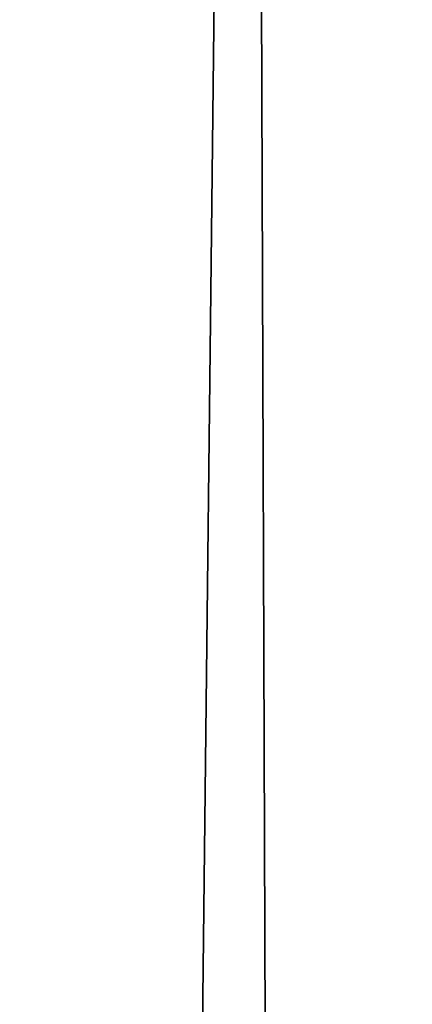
# Model space of a CAD drawing. Header units: millimetres. Extents: x -275 to 275, y -678 to 20.
# Tile 235 of 256: x -2.199 to -2.044, y -52.762 to -52.373. Entities that reach past the tile are written whole.
import ezdxf

# ---------------------------------------------------------------- set-up
doc = ezdxf.new("R2010")
doc.units = ezdxf.units.MM
doc.header["$LTSCALE"] = 65.185185
for name, color, linetype in [('237', 7, 'CONTINUOUS'), ('362', 7, 'CONTINUOUS'), ('375', 7, 'CONTINUOUS'), ('566', 7, 'CONTINUOUS'), ('568', 7, 'CONTINUOUS')]:
    doc.layers.add(name, color=color, linetype=linetype)

msp = doc.modelspace()

# ---------------------------------------------------------------- linework, layer by layer
at = {"layer": '237', "linetype": 'Continuous'}
for points in [[(-2.02482, -74.85131, -2.96229), (-2.2, -25, -1.35), (-2.63505, -74.85131, -1.35), (-2.02482, -74.85131, -2.96229)], [(-1.87094, -25.60872, -2.45872), (-2.2, -25, -1.35), (-2.02482, -74.85131, -2.96229), (-1.87094, -25.60872, -2.45872)]]:
    msp.add_3dface(points, dxfattribs=at)
at = {"layer": '362', "linetype": 'Continuous'}
for points in [[(-2, -74.7, 19.85), (-2, 0, 19.85), (-4.05721, -6.35388, 19.03355), (-2, -74.7, 19.85)], [(-2, -74.7, 19.85), (-4.05721, -6.35388, 19.03355), (-4.12132, -74.7, 18.97132), (-2, -74.7, 19.85)]]:
    msp.add_3dface(points, dxfattribs=at)
at = {"layer": '375', "linetype": 'Continuous'}
for points in [[(-2, -41.71041, -6.15), (-2.34238, -71.5, -6.28562), (-2.35355, -41.71041, -6.29645), (-2, -41.71041, -6.15)], [(-2, -71.5, -6.15), (-2.34238, -71.5, -6.28562), (-2, -41.71041, -6.15), (-2, -71.5, -6.15)]]:
    msp.add_3dface(points, dxfattribs=at)
at = {"layer": '566', "linetype": 'Continuous'}
for points in [[(-2.09344, -12.78906, 15.05), (-1.90985, -11.7926, 15.84289), (-2.63505, -74.85131, 15.05), (-2.09344, -12.78906, 15.05)], [(-2.63505, -74.85131, 15.05), (-1.90985, -11.7926, 15.84289), (-2.02482, -74.85131, 16.66229), (-2.63505, -74.85131, 15.05)]]:
    msp.add_3dface(points, dxfattribs=at)
at = {"layer": '568', "linetype": 'Continuous'}
msp.add_3dface([(-2.63505, -74.85131, 15.05), (-2.33719, -40.72058, 14.80198), (-2.09344, -12.78906, 15.05), (-2.63505, -74.85131, 15.05)], dxfattribs=at)

doc.saveas('drawing.dxf')
